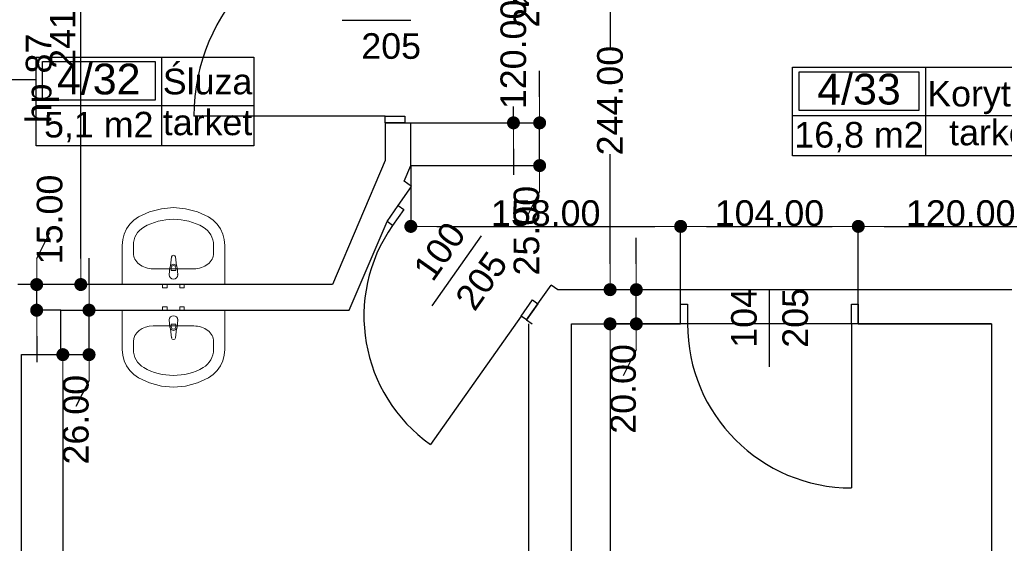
# Model space of a CAD drawing. Header units: millimetres. Extents: x -166872 to -65719, y 14266 to 44345.
# Tile 6 of 65: x -138488 to -132723, y 20326 to 23389. Entities that reach past the tile are written whole.
import ezdxf
from ezdxf.enums import TextEntityAlignment as Align

# ---------------------------------------------------------------- set-up
doc = ezdxf.new("R2010")
doc.units = ezdxf.units.MM
doc.header["$MEASUREMENT"] = 0
for name, color, linetype in [('Drzwi', 7, 'Continuous'), ('Obiekt', 7, 'Continuous'), ('Strefa', 7, 'Continuous'), ('Słup', 7, 'Continuous'), ('Wymiary', 63, 'Continuous'), ('Ściana', 7, 'Continuous')]:
    doc.layers.add(name, color=color, linetype=linetype)
doc.styles.add('Arial', font='txt')
doc.dimstyles.new('GENERATED_STYLE__1', dxfattribs={"dimtxt": 150, "dimasz": 152, "dimexe": 0.18, "dimexo": 0, "dimgap": 0.09, "dimtad": 1, "dimtih": 1, "dimtoh": 1, "dimlfac": 0.1, "dimzin": 0, "dimdsep": 46, "dimtxsty": 'Arial', "dimblk": 'ARROWHEAD_11', "dimblk1": 'ARROWHEAD_11', "dimblk2": 'ARROWHEAD_11', "dimcen": 0.09, "dimclrd": 114, "dimclre": 114, "dimclrt": 114, "dimazin": 0, "dimtfac": 1, "dimtdec": 4, "dimtmove": 0, "dimatfit": 3, "dimfxl": 1, "dimtolj": 1, "dimtzin": 0, "dimarcsym": 0})
doc.dimstyles.new('GENERATED_STYLE__2', dxfattribs={"dimtxt": 150, "dimasz": 152, "dimexe": 0.18, "dimexo": 0, "dimgap": 0.09, "dimtad": 1, "dimlfac": 0.1, "dimzin": 0, "dimdsep": 46, "dimtxsty": 'Arial', "dimblk": 'ARROWHEAD_11', "dimblk1": 'ARROWHEAD_11', "dimblk2": 'ARROWHEAD_11', "dimcen": 0.09, "dimclrd": 114, "dimclre": 114, "dimclrt": 114, "dimazin": 0, "dimtfac": 1, "dimtdec": 4, "dimtmove": 0, "dimatfit": 3, "dimfxl": 1, "dimtolj": 1, "dimtzin": 0, "dimarcsym": 0})
doc.dimstyles.new('GENERATED_STYLE__3', dxfattribs={"dimtxt": 150, "dimasz": 152, "dimexe": 0.18, "dimexo": 0, "dimgap": 0.09, "dimtad": 1, "dimlfac": 0.1, "dimzin": 0, "dimdsep": 46, "dimtxsty": 'Arial', "dimblk": 'ARROWHEAD_11', "dimblk1": 'ARROWHEAD_11', "dimblk2": 'ARROWHEAD_11', "dimcen": 0.09, "dimclrd": 114, "dimclre": 114, "dimclrt": 114, "dimazin": 0, "dimtfac": 1, "dimtdec": 4, "dimtmove": 2, "dimatfit": 3, "dimfxl": 1, "dimtolj": 1, "dimtzin": 0, "dimarcsym": 0})

# ---------------------------------------------------------------- blocks, each defined once
blk = doc.blocks.new('Śluza_4_32_32', base_point=(-137658.1, 22886.9))
at = {"layer": 'Strefa'}
for p, q in [((-138392.1, 23169.7), (-137118.1, 23169.7)), ((-138392.1, 22651.1), (-138392.1, 23169.7)), ((-138355.4, 23143.8), (-137694.8, 23143.8)), ((-138355.4, 22917.5), (-138355.4, 23143.8)), ((-137694.8, 23143.8), (-137694.8, 22917.5)), ((-137658.1, 23169.7), (-137658.1, 22651.1)), ((-137118.1, 23169.7), (-137118.1, 22651.1)), ((-137694.8, 22917.5), (-138355.4, 22917.5)), ((-138392.1, 22886.9), (-137118.1, 22886.9)), ((-137118.1, 22651.1), (-138392.1, 22651.1))]:
    blk.add_line(p, q, dxfattribs=at)
at = {"layer": 'Strefa', "style": 'Arial'}
for tag, height, p in [('ROOM_NUMBER', 180, (-138025.1, 23041.8)), ('ROOM_NAME', 150, (-137388.1, 23027.1)), ('ROOM_CALC_AREA', 150, (-138025.1, 22774.8)), ('floor_f', 150, (-137388.1, 22788.2))]:
    blk.add_attdef(tag, text='', height=height, dxfattribs=at).set_placement(p, align=Align.MIDDLE_CENTER)
blk = doc.blocks.new('Korytarz_4_33_33', base_point=(-133184.4, 22827.7))
at = {"layer": 'Strefa'}
for p, q in [((-133963.4, 23110.6), (-132383.7, 23110.6)), ((-133963.4, 22592), (-133963.4, 23110.6)), ((-133924.5, 23084.7), (-133223.3, 23084.7)), ((-133924.5, 22858.4), (-133924.5, 23084.7)), ((-133223.3, 23084.7), (-133223.3, 22858.4)), ((-133184.4, 23110.6), (-133184.4, 22592)), ((-132383.7, 23110.6), (-132383.7, 22592)), ((-133223.3, 22858.4), (-133924.5, 22858.4)), ((-133963.4, 22827.7), (-132383.7, 22827.7)), ((-132383.7, 22592), (-133963.4, 22592))]:
    blk.add_line(p, q, dxfattribs=at)
at = {"layer": 'Strefa', "style": 'Arial'}
for tag, height, p in [('ROOM_NUMBER', 180, (-133573.9, 22982.7)), ('ROOM_NAME', 150, (-132784.1, 22956.1)), ('ROOM_CALC_AREA', 150, (-133573.9, 22715.7)), ('floor_f', 150, (-132784.1, 22729))]:
    blk.add_attdef(tag, text='', height=height, dxfattribs=at).set_placement(p, align=Align.MIDDLE_CENTER)
blk = doc.blocks.new('ARROWHEAD_11')
at = {"color": 0, "linetype": 'Continuous', "lineweight": 0}
blk.add_line((0, 0), (-1, 0), dxfattribs=at)
at = {"color": 0, "linetype": 'Continuous', "lineweight": 0, "const_width": 0.25, "flags": 128}
blk.add_lwpolyline([(-0.125, 0, 1), (0.125, 0, 1)], format="xyb", close=True, dxfattribs=at)
blk = doc.blocks.new('*D5618')
at = {"layer": 'Defpoints', "color": 0}
for p in [(-136198, 22535.3), (-134618, 22179.6), (-134618, 21809.3)]:
    blk.add_point(p, dxfattribs=at)
at = {"layer": 'Wymiary', "color": 114, "lineweight": -2}
for p, q in [((-136198, 22535.3), (-136198, 22179.5)), ((-136046, 22179.6), (-134770, 22179.6)), ((-134618, 21809.3), (-134618, 22179.8))]:
    blk.add_line(p, q, dxfattribs=at)
at = {"layer": 'Wymiary', "color": 114, "lineweight": -2, "xscale": 152, "yscale": 152, "zscale": 152, "rotation": 180}
blk.add_blockref('ARROWHEAD_11', (-136198, 22179.6), dxfattribs=at)
at = {"layer": 'Wymiary', "color": 114, "lineweight": -2, "xscale": 152, "yscale": 152, "zscale": 152}
blk.add_blockref('ARROWHEAD_11', (-134618, 22179.6), dxfattribs=at)
at = {"layer": 'Wymiary', "color": 114, "lineweight": 13, "insert": (-135408, 22256.3), "char_height": 150, "attachment_point": 5, "style": 'Arial'}
blk.add_mtext('\\A1;158.00', dxfattribs=at)
blk = doc.blocks.new('*D5619')
at = {"layer": 'Defpoints', "color": 0}
for p in [(-133578, 22179.6), (-134618, 21809.3), (-133578, 21809.3)]:
    blk.add_point(p, dxfattribs=at)
at = {"layer": 'Wymiary', "color": 114, "lineweight": -2}
for p, q in [((-134618, 21809.3), (-134618, 22179.8)), ((-134466, 22179.6), (-133730, 22179.6)), ((-133578, 21809.3), (-133578, 22179.8))]:
    blk.add_line(p, q, dxfattribs=at)
at = {"layer": 'Wymiary', "color": 114, "lineweight": -2, "xscale": 152, "yscale": 152, "zscale": 152, "rotation": 180}
blk.add_blockref('ARROWHEAD_11', (-134618, 22179.6), dxfattribs=at)
at = {"layer": 'Wymiary', "color": 114, "lineweight": -2, "xscale": 152, "yscale": 152, "zscale": 152}
blk.add_blockref('ARROWHEAD_11', (-133578, 22179.6), dxfattribs=at)
at = {"layer": 'Wymiary', "color": 114, "lineweight": 13, "insert": (-134098, 22256.3), "char_height": 150, "attachment_point": 5, "style": 'Arial'}
blk.add_mtext('\\A1;104.00', dxfattribs=at)
blk = doc.blocks.new('*D5620')
at = {"layer": 'Defpoints', "color": 0}
for p in [(-132378, 22179.6), (-133578, 21809.3), (-132378, 21809.3)]:
    blk.add_point(p, dxfattribs=at)
at = {"layer": 'Wymiary', "color": 114, "lineweight": -2}
for p, q in [((-133578, 21809.3), (-133578, 22179.8)), ((-133426, 22179.6), (-132530, 22179.6)), ((-132378, 21809.3), (-132378, 22179.8))]:
    blk.add_line(p, q, dxfattribs=at)
at = {"layer": 'Wymiary', "color": 114, "lineweight": -2, "xscale": 152, "yscale": 152, "zscale": 152, "rotation": 180}
blk.add_blockref('ARROWHEAD_11', (-133578, 22179.6), dxfattribs=at)
at = {"layer": 'Wymiary', "color": 114, "lineweight": -2, "xscale": 152, "yscale": 152, "zscale": 152}
blk.add_blockref('ARROWHEAD_11', (-132378, 22179.6), dxfattribs=at)
at = {"layer": 'Wymiary', "color": 114, "lineweight": 13, "insert": (-132978, 22256.3), "char_height": 150, "attachment_point": 5, "style": 'Arial'}
blk.add_mtext('\\A1;120.00', dxfattribs=at)
blk = doc.blocks.new('*D5796')
at = {"layer": 'Defpoints', "color": 0}
for p in [(-138248, 21429.3), (-138235.3, 21429.3), (-138478, 16789.3)]:
    blk.add_point(p, dxfattribs=at)
at = {"layer": 'Wymiary', "color": 114, "lineweight": -2}
for p, q in [((-138248, 21429.3), (-138235.1, 21429.3)), ((-138235.3, 21277.3), (-138235.3, 19309.7)), ((-138235.3, 16941.3), (-138235.3, 18681.3)), ((-138478, 16789.3), (-138235.1, 16789.3))]:
    blk.add_line(p, q, dxfattribs=at)
at = {"layer": 'Wymiary', "color": 114, "lineweight": -2, "xscale": 152, "yscale": 152, "zscale": 152}
for p, rotation in [((-138235.3, 21429.3), 90), ((-138235.3, 16789.3), 270)]:
    blk.add_blockref('ARROWHEAD_11', p, dxfattribs=dict(at, rotation=rotation))
at = {"layer": 'Wymiary', "color": 114, "lineweight": 13, "insert": (-138235.3, 18995.5), "char_height": 150, "attachment_point": 5, "rotation": 90, "style": 'Arial'}
blk.add_mtext('\\A1;464.00', dxfattribs=at)
blk = doc.blocks.new('*D5797')
at = {"layer": 'Defpoints', "color": 0}
for p in [(-138248, 21689.3), (-138081.9, 21689.3), (-138248, 21429.3)]:
    blk.add_point(p, dxfattribs=at)
at = {"layer": 'Wymiary', "color": 114, "lineweight": -2}
for p, q in [((-138081.9, 21841.3), (-138081.9, 21993.3)), ((-138248, 21689.3), (-138081.8, 21689.3)), ((-138081.9, 21429.3), (-138081.9, 21689.3)), ((-138248, 21429.3), (-138081.8, 21429.3)), ((-138081.9, 21277.3), (-138158.6, 21125.3))]:
    blk.add_line(p, q, dxfattribs=at)
at = {"layer": 'Wymiary', "color": 114, "lineweight": -2, "xscale": 152, "yscale": 152, "zscale": 152}
for p, rotation in [((-138081.9, 21689.3), 270), ((-138081.9, 21429.3), 90)]:
    blk.add_blockref('ARROWHEAD_11', p, dxfattribs=dict(at, rotation=rotation))
at = {"layer": 'Wymiary', "color": 114, "lineweight": 13, "insert": (-138158.6, 21048.6), "char_height": 150, "attachment_point": 5, "rotation": 90, "style": 'Arial'}
blk.add_mtext('\\A1;26.00', dxfattribs=at)
blk = doc.blocks.new('*D5798')
at = {"layer": 'Defpoints', "color": 0}
for p in [(-138388.6, 21839.3), (-136657.2, 21839.3), (-138248, 21689.3)]:
    blk.add_point(p, dxfattribs=at)
at = {"layer": 'Wymiary', "color": 114, "lineweight": -2}
for p, q in [((-138388.6, 21991.3), (-138312, 22143.3)), ((-136657.2, 21839.3), (-138388.8, 21839.3)), ((-138388.6, 21689.3), (-138388.6, 21839.3)), ((-138248, 21689.3), (-138388.8, 21689.3)), ((-138388.6, 21537.3), (-138388.6, 21385.3))]:
    blk.add_line(p, q, dxfattribs=at)
at = {"layer": 'Wymiary', "color": 114, "lineweight": -2, "xscale": 152, "yscale": 152, "zscale": 152}
for p, rotation in [((-138388.6, 21839.3), 270), ((-138388.6, 21689.3), 90)]:
    blk.add_blockref('ARROWHEAD_11', p, dxfattribs=dict(at, rotation=rotation))
at = {"layer": 'Wymiary', "color": 114, "lineweight": 13, "insert": (-138312, 22220), "char_height": 150, "attachment_point": 5, "rotation": 90, "style": 'Arial'}
blk.add_mtext('\\A1;15.00', dxfattribs=at)
blk = doc.blocks.new('*D5799')
at = {"layer": 'Defpoints', "color": 0}
for p in [(-138130.3, 24249.3), (-136348, 24249.3), (-136657.2, 21839.3)]:
    blk.add_point(p, dxfattribs=at)
at = {"layer": 'Wymiary', "color": 114, "lineweight": -2}
for p, q in [((-136348, 24249.3), (-138130.5, 24249.3)), ((-138130.3, 21991.3), (-138130.3, 24097.3)), ((-136657.2, 21839.3), (-138130.5, 21839.3))]:
    blk.add_line(p, q, dxfattribs=at)
at = {"layer": 'Wymiary', "color": 114, "lineweight": -2, "xscale": 152, "yscale": 152, "zscale": 152}
for p, rotation in [((-138130.3, 24249.3), 90), ((-138130.3, 21839.3), 270)]:
    blk.add_blockref('ARROWHEAD_11', p, dxfattribs=dict(at, rotation=rotation))
at = {"layer": 'Wymiary', "color": 114, "lineweight": 13, "insert": (-138235.3, 23421.9), "char_height": 150, "attachment_point": 5, "rotation": 90, "style": 'Arial'}
blk.add_mtext('\\A1;241.00', dxfattribs=at)
blk = doc.blocks.new('*D5800')
at = {"layer": 'Defpoints', "color": 0}
for p in [(-136198, 22785.3), (-135443.7, 22785.3), (-136198, 22535.3)]:
    blk.add_point(p, dxfattribs=at)
at = {"layer": 'Wymiary', "color": 114, "lineweight": -2}
for p, q in [((-135443.7, 22937.3), (-135443.7, 23089.3)), ((-136198, 22785.3), (-135443.5, 22785.3)), ((-135443.7, 22535.3), (-135443.7, 22785.3)), ((-136198, 22535.3), (-135443.5, 22535.3)), ((-135443.7, 22383.3), (-135520.3, 22231.3))]:
    blk.add_line(p, q, dxfattribs=at)
at = {"layer": 'Wymiary', "color": 114, "lineweight": -2, "xscale": 152, "yscale": 152, "zscale": 152}
for p, rotation in [((-135443.7, 22785.3), 270), ((-135443.7, 22535.3), 90)]:
    blk.add_blockref('ARROWHEAD_11', p, dxfattribs=dict(at, rotation=rotation))
at = {"layer": 'Wymiary', "color": 114, "lineweight": 13, "insert": (-135520.3, 22154.6), "char_height": 150, "attachment_point": 5, "rotation": 90, "style": 'Arial'}
blk.add_mtext('\\A1;25.00', dxfattribs=at)
blk = doc.blocks.new('*D5801')
at = {"layer": 'Defpoints', "color": 0}
for p in [(-136198, 23985.3), (-135597, 23985.3), (-136198, 22785.3)]:
    blk.add_point(p, dxfattribs=at)
at = {"layer": 'Wymiary', "color": 114, "lineweight": -2}
for p, q in [((-135597, 24137.3), (-135597, 24289.3)), ((-136198, 23985.3), (-135596.8, 23985.3)), ((-135597, 23985.3), (-135597, 23489.9)), ((-135597, 22785.3), (-135597, 22881.6)), ((-136198, 22785.3), (-135596.8, 22785.3)), ((-135597, 22633.3), (-135597, 22481.3))]:
    blk.add_line(p, q, dxfattribs=at)
at = {"layer": 'Wymiary', "color": 114, "lineweight": -2, "xscale": 152, "yscale": 152, "zscale": 152}
for p, rotation in [((-135597, 23985.3), 270), ((-135597, 22785.3), 90)]:
    blk.add_blockref('ARROWHEAD_11', p, dxfattribs=dict(at, rotation=rotation))
at = {"layer": 'Wymiary', "color": 114, "lineweight": 13, "insert": (-135597, 23185.7), "char_height": 150, "attachment_point": 5, "rotation": 90, "style": 'Arial'}
blk.add_mtext('\\A1;120.00', dxfattribs=at)
blk = doc.blocks.new('*D5802')
at = {"layer": 'Defpoints', "color": 0}
for p in [(-136198, 24249.3), (-135443.7, 24249.3), (-136198, 23985.3)]:
    blk.add_point(p, dxfattribs=at)
at = {"layer": 'Wymiary', "color": 114, "lineweight": -2}
for p, q in [((-135443.7, 24401.3), (-135443.7, 24553.3)), ((-136198, 24249.3), (-135443.5, 24249.3)), ((-135443.7, 23985.3), (-135443.7, 24249.3)), ((-136198, 23985.3), (-135443.5, 23985.3)), ((-135443.7, 23833.3), (-135520.3, 23681.3))]:
    blk.add_line(p, q, dxfattribs=at)
at = {"layer": 'Wymiary', "color": 114, "lineweight": -2, "xscale": 152, "yscale": 152, "zscale": 152}
for p, rotation in [((-135443.7, 24249.3), 270), ((-135443.7, 23985.3), 90)]:
    blk.add_blockref('ARROWHEAD_11', p, dxfattribs=dict(at, rotation=rotation))
at = {"layer": 'Wymiary', "color": 114, "lineweight": 13, "insert": (-135520.3, 23604.6), "char_height": 150, "attachment_point": 5, "rotation": 90, "style": 'Arial'}
blk.add_mtext('\\A1;26.40', dxfattribs=at)
blk = doc.blocks.new('*D6148')
at = {"layer": 'Defpoints', "color": 0}
for p in [(-135031.2, 21609.3), (-132798, 21609.3), (-132798, 16399.3)]:
    blk.add_point(p, dxfattribs=at)
at = {"layer": 'Wymiary', "color": 114, "lineweight": -2}
for p, q in [((-132798, 21609.3), (-135031.3, 21609.3)), ((-135031.2, 21457.3), (-135031.2, 19201.7)), ((-135031.2, 16551.3), (-135031.2, 18579.3)), ((-132798, 16399.3), (-135031.3, 16399.3))]:
    blk.add_line(p, q, dxfattribs=at)
at = {"layer": 'Wymiary', "color": 114, "lineweight": -2, "xscale": 152, "yscale": 152, "zscale": 152}
for p, rotation in [((-135031.2, 21609.3), 90), ((-135031.2, 16399.3), 270)]:
    blk.add_blockref('ARROWHEAD_11', p, dxfattribs=dict(at, rotation=rotation))
at = {"layer": 'Wymiary', "color": 114, "lineweight": 13, "insert": (-135031.2, 18890.5), "char_height": 150, "attachment_point": 5, "rotation": 90, "style": 'Arial'}
blk.add_mtext('\\A1;521.00', dxfattribs=at)
blk = doc.blocks.new('*D6149')
at = {"layer": 'Defpoints', "color": 0}
for p in [(-134877.8, 21809.3), (-130743.7, 21809.3), (-132798, 21609.3)]:
    blk.add_point(p, dxfattribs=at)
at = {"layer": 'Wymiary', "color": 114, "lineweight": -2}
for p, q in [((-134877.8, 21961.3), (-134877.8, 22113.3)), ((-130743.7, 21809.3), (-134878, 21809.3)), ((-134877.8, 21609.3), (-134877.8, 21809.3)), ((-132798, 21609.3), (-134878, 21609.3)), ((-134877.8, 21457.3), (-134954.5, 21305.3))]:
    blk.add_line(p, q, dxfattribs=at)
at = {"layer": 'Wymiary', "color": 114, "lineweight": -2, "xscale": 152, "yscale": 152, "zscale": 152}
for p, rotation in [((-134877.8, 21809.3), 270), ((-134877.8, 21609.3), 90)]:
    blk.add_blockref('ARROWHEAD_11', p, dxfattribs=dict(at, rotation=rotation))
at = {"layer": 'Wymiary', "color": 114, "lineweight": 13, "insert": (-134954.5, 21228.6), "char_height": 150, "attachment_point": 5, "rotation": 90, "style": 'Arial'}
blk.add_mtext('\\A1;20.00', dxfattribs=at)
blk = doc.blocks.new('*D6150')
at = {"layer": 'Defpoints', "color": 0}
for p in [(-135031.2, 24249.3), (-133968, 24249.3), (-130743.7, 21809.3)]:
    blk.add_point(p, dxfattribs=at)
at = {"layer": 'Wymiary', "color": 114, "lineweight": -2}
for p, q in [((-133968, 24249.3), (-135031.3, 24249.3)), ((-135031.2, 24097.3), (-135031.2, 23227.9)), ((-135031.2, 21961.3), (-135031.2, 22603)), ((-130743.7, 21809.3), (-135031.3, 21809.3))]:
    blk.add_line(p, q, dxfattribs=at)
at = {"layer": 'Wymiary', "color": 114, "lineweight": -2, "xscale": 152, "yscale": 152, "zscale": 152}
for p, rotation in [((-135031.2, 24249.3), 90), ((-135031.2, 21809.3), 270)]:
    blk.add_blockref('ARROWHEAD_11', p, dxfattribs=dict(at, rotation=rotation))
at = {"layer": 'Wymiary', "color": 114, "lineweight": 13, "insert": (-135031.2, 22915.5), "char_height": 150, "attachment_point": 5, "rotation": 90, "style": 'Arial'}
blk.add_mtext('\\A1;244.00', dxfattribs=at)
blk = doc.blocks.new('*D6156')
at = {"layer": 'Defpoints', "color": 0}
for p in [(-133968, 24249.3), (-130507.2, 24249.3), (-130098, 21809.3)]:
    blk.add_point(p, dxfattribs=at)
at = {"layer": 'Wymiary', "color": 114, "lineweight": -2}
for p, q in [((-133968, 24249.3), (-130507, 24249.3)), ((-130507.2, 24097.3), (-130507.2, 23227.9)), ((-130507.2, 21961.3), (-130507.2, 22603)), ((-130098, 21809.3), (-130507.3, 21809.3))]:
    blk.add_line(p, q, dxfattribs=at)
at = {"layer": 'Wymiary', "color": 114, "lineweight": -2, "xscale": 152, "yscale": 152, "zscale": 152}
for p, rotation in [((-130507.2, 24249.3), 90), ((-130507.2, 21809.3), 270)]:
    blk.add_blockref('ARROWHEAD_11', p, dxfattribs=dict(at, rotation=rotation))
at = {"layer": 'Wymiary', "color": 114, "lineweight": 13, "insert": (-130507.2, 22915.5), "char_height": 150, "attachment_point": 5, "rotation": 90, "style": 'Arial'}
blk.add_mtext('\\A1;244.00', dxfattribs=at)
blk = doc.blocks.new('*D6253')
at = {"layer": 'Defpoints', "color": 0}
for p in [(-67558, 20909.2), (-67558, 15257.7), (-140258, 14639.3)]:
    blk.add_point(p, dxfattribs=at)
at = {"layer": 'Wymiary', "color": 114, "lineweight": -2}
for p, q in [((-67558, 20909.2), (-67558, 15257.6)), ((-140258, 14639.3), (-140258, 15257.9)), ((-140106, 15257.7), (-67710, 15257.7))]:
    blk.add_line(p, q, dxfattribs=at)
at = {"layer": 'Wymiary', "color": 114, "lineweight": -2, "xscale": 152, "yscale": 152, "zscale": 152, "rotation": 180}
blk.add_blockref('ARROWHEAD_11', (-140258, 15257.7), dxfattribs=at)
at = {"layer": 'Wymiary', "color": 114, "lineweight": -2, "xscale": 152, "yscale": 152, "zscale": 152}
blk.add_blockref('ARROWHEAD_11', (-67558, 15257.7), dxfattribs=at)
at = {"layer": 'Wymiary', "color": 114, "lineweight": 13, "insert": (-103908, 15334.4), "char_height": 150, "attachment_point": 5, "style": 'Arial'}
blk.add_mtext('\\A1;7270.01', dxfattribs=at)

msp = doc.modelspace()

# ---------------------------------------------------------------- linework, layer by layer
at = {"layer": 'Drzwi'}
for p, q in [((-136348.018, 22825.281), (-137468.018, 22825.281)), ((-136348.018, 22785.281), (-136348.018, 22825.281)), ((-136348.018, 22825.281), (-136233.018, 22825.281)), ((-136233.018, 22785.281), (-136348.018, 22785.281)), ((-136348.018, 22785.281), (-136233.018, 22785.281)), ((-136233.018, 22825.281), (-136233.018, 22785.281)), ((-136337.294, 22208), (-136271.077, 22302.022)), ((-136337.294, 22208), (-136271.077, 22302.022)), ((-136238.373, 22278.99), (-136304.59, 22184.968)), ((-136271.077, 22302.022), (-136238.373, 22278.99)), ((-136304.59, 22184.968), (-136337.294, 22208)), ((-135552.407, 21655.231), (-135486.19, 21749.254)), ((-135486.19, 21749.254), (-135453.486, 21726.222)), ((-135453.486, 21726.222), (-135519.703, 21632.199)), ((-135519.703, 21632.199), (-135453.486, 21726.222)), ((-134618.018, 21724.32), (-134578.018, 21724.32)), ((-134618.018, 21609.32), (-134618.018, 21724.32)), ((-134618.018, 21609.32), (-134618.018, 21724.32)), ((-134578.018, 21724.32), (-134578.018, 21609.32)), ((-133618.018, 21609.32), (-133618.018, 21724.32)), ((-133618.018, 21724.32), (-133578.018, 21724.32)), ((-133578.018, 21724.32), (-133578.018, 21609.32)), ((-133578.018, 21609.32), (-133578.018, 21724.32)), ((-135552.407, 21655.231), (-136082.143, 20903.048)), ((-135519.703, 21632.199), (-135552.407, 21655.231)), ((-134578.018, 21609.32), (-134618.018, 21609.32)), ((-133578.018, 21609.32), (-133618.018, 21609.32)), ((-133618.018, 21609.32), (-133618.018, 20649.32))]:
    msp.add_line(p, q, dxfattribs=at)
for centre, radius, start, end in [((-136348.018, 22825.281), 1120, 90, 180), ((-135552.407, 21655.231), 920, 144.8443127, 234.8443127), ((-133618.018, 21609.32), 960, 180, 270)]:
    msp.add_arc(centre, radius, start, end, dxfattribs=at)
at = {"layer": 'Obiekt'}
for p, q in [((-136599.397, 23385.281), (-136198.018, 23385.281)), ((-139138.018, 23039.32), (-138398.018, 23039.32)), ((-136073.242, 21714.575), (-135784.548, 22124.497)), ((-134098.018, 21357.942), (-134098.018, 21809.32))]:
    msp.add_line(p, q, dxfattribs=at)
at = {"layer": 'Obiekt', "lineweight": 5}
for p, q in [((-137727.55, 22264.853), (-137792.742, 22234.911)), ((-137658.53, 22283.151), (-137727.55, 22264.853)), ((-137587.568, 22289.307), (-137658.53, 22283.151)), ((-137516.607, 22283.151), (-137587.568, 22289.307)), ((-137447.586, 22264.853), (-137516.607, 22283.151)), ((-137382.394, 22234.911), (-137447.586, 22264.853)), ((-137819.72, 22216.181), (-137843.077, 22192.727)), ((-137792.742, 22234.911), (-137819.72, 22216.181)), ((-137355.416, 22216.181), (-137382.394, 22234.911)), ((-137332.059, 22192.727), (-137355.416, 22216.181)), ((-137862.067, 22165.301), (-137876.081, 22134.778)), ((-137843.077, 22192.727), (-137862.067, 22165.301)), ((-137313.07, 22165.301), (-137332.059, 22192.727)), ((-137299.055, 22134.778), (-137313.07, 22165.301)), ((-137884.673, 22102.133), (-137887.568, 22068.411)), ((-137876.081, 22134.778), (-137884.673, 22102.133)), ((-137290.463, 22102.133), (-137299.055, 22134.778)), ((-137287.568, 22068.411), (-137290.463, 22102.133)), ((-137887.568, 22068.411), (-137887.568, 21839.32)), ((-137822.351, 22022.593), (-137822.351, 22068.411)), ((-137352.786, 22022.593), (-137352.786, 22068.411)), ((-137287.568, 21839.32), (-137287.568, 22068.411)), ((-137598.668, 22001.039), (-137605.298, 21948.105)), ((-137569.838, 21948.105), (-137576.468, 22001.039)), ((-137706.394, 21931.639), (-137468.742, 21931.639)), ((-137608.568, 21938.591), (-137612.568, 21896.639)), ((-137601.168, 21921.549), (-137601.168, 21936.42)), ((-137573.968, 21921.549), (-137601.168, 21921.549)), ((-137573.968, 21936.42), (-137573.968, 21921.549)), ((-137562.568, 21896.639), (-137566.568, 21938.591)), ((-137887.568, 21839.32), (-137287.568, 21839.32)), ((-137624.068, 21839.32), (-137651.068, 21839.32)), ((-137651.068, 21839.32), (-137651.068, 21819.32)), ((-137651.068, 21819.32), (-137624.068, 21819.32)), ((-137624.068, 21819.32), (-137624.068, 21839.32)), ((-137524.068, 21839.32), (-137551.068, 21839.32)), ((-137551.068, 21839.32), (-137551.068, 21819.32)), ((-137551.068, 21819.32), (-137524.068, 21819.32)), ((-137524.068, 21819.32), (-137524.068, 21839.32)), ((-137887.568, 21689.32), (-137287.568, 21689.32)), ((-137887.568, 21460.229), (-137887.568, 21689.32)), ((-137651.068, 21709.32), (-137624.068, 21709.32)), ((-137651.068, 21689.32), (-137651.068, 21709.32)), ((-137624.068, 21689.32), (-137651.068, 21689.32)), ((-137624.068, 21709.32), (-137624.068, 21689.32)), ((-137551.068, 21709.32), (-137524.068, 21709.32)), ((-137551.068, 21689.32), (-137551.068, 21709.32)), ((-137524.068, 21689.32), (-137551.068, 21689.32)), ((-137524.068, 21709.32), (-137524.068, 21689.32)), ((-137287.568, 21689.32), (-137287.568, 21460.229)), ((-137608.568, 21590.049), (-137612.568, 21632.002)), ((-137562.568, 21632.002), (-137566.568, 21590.049)), ((-137706.394, 21597.002), (-137468.742, 21597.002)), ((-137598.668, 21527.602), (-137605.298, 21580.536)), ((-137601.168, 21607.092), (-137601.168, 21592.221)), ((-137573.968, 21607.092), (-137601.168, 21607.092)), ((-137569.838, 21580.536), (-137576.468, 21527.602)), ((-137573.968, 21592.221), (-137573.968, 21607.092)), ((-137822.351, 21506.048), (-137822.351, 21460.229)), ((-137352.786, 21506.048), (-137352.786, 21460.229)), ((-137884.673, 21426.507), (-137887.568, 21460.229)), ((-137287.568, 21460.229), (-137290.463, 21426.507)), ((-137876.081, 21393.863), (-137884.673, 21426.507)), ((-137862.067, 21363.34), (-137876.081, 21393.863)), ((-137299.055, 21393.863), (-137313.07, 21363.34)), ((-137290.463, 21426.507), (-137299.055, 21393.863)), ((-137843.077, 21335.913), (-137862.067, 21363.34)), ((-137819.72, 21312.46), (-137843.077, 21335.913)), ((-137332.059, 21335.913), (-137355.416, 21312.46)), ((-137313.07, 21363.34), (-137332.059, 21335.913)), ((-137792.742, 21293.729), (-137819.72, 21312.46)), ((-137727.55, 21263.788), (-137792.742, 21293.729)), ((-137382.394, 21293.729), (-137447.586, 21263.788)), ((-137355.416, 21312.46), (-137382.394, 21293.729)), ((-137658.53, 21245.489), (-137727.55, 21263.788)), ((-137587.568, 21239.334), (-137658.53, 21245.489)), ((-137516.607, 21245.489), (-137587.568, 21239.334)), ((-137447.586, 21263.788), (-137516.607, 21245.489))]:
    msp.add_line(p, q, dxfattribs=at)
for centre, radius, start, end in [((-137587.568, 21999.648), 11.187, 7.1389248, 172.8610752), ((-137587.568, 21936.691), 21.086, 147.2289746, 174.8303928), ((-137587.568, 21936.691), 21.086, 32.7710254, 147.2289746), ((-137587.568, 21936.42), 13.6, 0, 180), ((-137587.568, 21936.691), 21.086, 5.1696072, 32.7710254), ((-137587.568, 21896.639), 25, 180, 0), ((-137587.568, 21632.002), 25, 0, 180), ((-137587.568, 21591.949), 21.086, 185.1696072, 212.7710254), ((-137587.568, 21591.949), 21.086, 212.7710254, 327.2289746), ((-137587.568, 21592.221), 13.6, 180, 0), ((-137587.568, 21591.949), 21.086, 327.2289746, 354.8303928), ((-137587.568, 21528.992), 11.187, 187.1389248, 352.8610752)]:
    msp.add_arc(centre, radius, start, end, dxfattribs=at)
for centre, major_axis, ratio, start_param, end_param in [((-137587.568, 21839.32), (0, 381.818), 0.95652174, 5.78621047, 6.78016015), ((-137706.42, 22068.411), (0, 121.2), 0.95652174, 0.49697483, 1.57079633), ((-137468.716, 22068.411), (0, 121.2), 0.95652174, 4.71238898, 5.78621048), ((-137706.264, 22022.593), (116.066, 0), 0.78364566, 3.14159265, 4.71238898), ((-137468.873, 22022.593), (116.066, 0), 0.78364566, 4.71238898, 6.28318531), ((-137706.264, 21506.048), (116.066, 0), 0.78364566, 1.57079633, 3.14159265), ((-137468.873, 21506.048), (116.066, 0), 0.78364566, 0, 1.57079633), ((-137706.42, 21460.229), (0, 121.2), 0.95652174, 1.57079633, 2.64461782), ((-137468.716, 21460.229), (0, 121.2), 0.95652174, 3.63856748, 4.71238898), ((-137587.568, 21689.32), (0, 381.818), 0.95652174, 2.64461781, 3.63856749)]:
    msp.add_ellipse(centre, major_axis=major_axis, ratio=ratio, start_param=start_param, end_param=end_param, dxfattribs=at)
for p in [(-137598.668, 22001.039), (-137608.568, 21938.591), (-137569.838, 21948.105), (-137562.568, 21896.639), (-137562.568, 21632.002), (-137608.568, 21590.049), (-137569.838, 21580.536), (-137598.668, 21527.602)]:
    msp.add_point(p, dxfattribs=at)
at = {"layer": 'Słup'}
for p, q in [((-138248.018, 21429.32), (-138248.018, 21689.32)), ((-138478.018, 21429.32), (-138248.018, 21429.32))]:
    msp.add_line(p, q, dxfattribs=at)
at = {"layer": 'Ściana'}
for p, q in [((-136348.018, 22785.281), (-136233.018, 22785.281)), ((-136233.018, 22785.281), (-136198.018, 22785.281)), ((-136271.077, 22302.022), (-136193.344, 22412.397)), ((-136337.294, 22208), (-136271.077, 22302.022)), ((-135453.486, 21726.222), (-135375.753, 21836.597)), ((-134618.018, 21724.32), (-134618.018, 21809.32)), ((-133578.018, 21724.32), (-133578.018, 21809.32)), ((-135519.703, 21632.199), (-135453.486, 21726.222)), ((-134618.018, 21609.32), (-134618.018, 21724.32)), ((-133578.018, 21609.32), (-133578.018, 21724.32))]:
    msp.add_line(p, q, dxfattribs=at)
at = {"layer": 'Ściana', "flags": 128}
for points in [[(-136348.018, 22785.281), (-136348.018, 22565.87)], [(-136198.018, 22535.281), (-136198.018, 22785.281)], [(-136348.018, 22565.87), (-136657.203, 21839.32)], [(-136237.175, 22443.266), (-136198.018, 22535.281)], [(-136193.344, 22412.397), (-136237.175, 22443.266)], [(-136558.018, 21689.32), (-136337.294, 22208)], [(-138478.018, 21839.32), (-138498.018, 21839.32)], [(-136657.203, 21839.32), (-138478.018, 21839.32)], [(-135337.022, 21809.32), (-135375.753, 21836.597)], [(-134618.018, 21809.32), (-135337.022, 21809.32)], [(-132378.018, 21809.32), (-133578.018, 21809.32)], [(-138248.018, 21689.32), (-136558.018, 21689.32)], [(-135519.703, 21632.199), (-135487.217, 21609.32)], [(-135508.018, 21609.32), (-135508.018, 18919.32)], [(-135258.018, 21609.32), (-134618.018, 21609.32)], [(-135258.018, 16399.32), (-135258.018, 21609.32)], [(-133578.018, 21609.32), (-132798.018, 21609.32)], [(-132798.018, 21609.32), (-132798.018, 16399.32)], [(-138478.018, 16789.32), (-138478.018, 21429.32)]]:
    msp.add_lwpolyline(points, dxfattribs=at)

# ---------------------------------------------------------------- block references
at = {"layer": 'Strefa'}
ref = msp.add_blockref('Śluza_4_32_32', (-137658.06, 22886.856), dxfattribs=at)
ref.add_attrib('ROOM_NAME', 'Śluza', dxfattribs={"color": 7, "height": 150, "style": 'Arial'}).set_placement((-137388.059, 23027.119), align=Align.MIDDLE_CENTER)
ref.add_attrib('ROOM_NUMBER', '4/32', dxfattribs={"color": 7, "height": 180, "style": 'Arial'}).set_placement((-138025.08, 23041.803), align=Align.MIDDLE_CENTER)
ref.add_attrib('ROOM_CALC_AREA', '5,1 m2', dxfattribs={"color": 7, "height": 150, "style": 'Arial'}).set_placement((-138025.08, 22774.802), align=Align.MIDDLE_CENTER)
ref.add_attrib('floor_f', 'tarket', dxfattribs={"color": 7, "height": 150, "style": 'Arial'}).set_placement((-137388.059, 22788.173), align=Align.MIDDLE_CENTER)
ref = msp.add_blockref('Korytarz_4_33_33', (-133184.385, 22827.732), dxfattribs=at)
ref.add_attrib('ROOM_NAME', 'Korytarz', dxfattribs={"color": 7, "height": 150, "style": 'Arial'}).set_placement((-132784.064, 22956.132), align=Align.MIDDLE_CENTER)
ref.add_attrib('ROOM_NUMBER', '4/33', dxfattribs={"color": 7, "height": 180, "style": 'Arial'}).set_placement((-133573.905, 22982.68), align=Align.MIDDLE_CENTER)
ref.add_attrib('ROOM_CALC_AREA', '16,8 m2', dxfattribs={"color": 7, "height": 150, "style": 'Arial'}).set_placement((-133573.905, 22715.678), align=Align.MIDDLE_CENTER)
ref.add_attrib('floor_f', 'tarket', dxfattribs={"color": 7, "height": 150, "style": 'Arial'}).set_placement((-132784.064, 22729.05), align=Align.MIDDLE_CENTER)

# ---------------------------------------------------------------- texts
at = {"layer": 'Obiekt', "char_height": 150, "attachment_point": 7, "style": 'Arial'}
for s, insert, rotation in [('\\A1;{\\fArial|b0|i0|c238|p38;hp 87}', (-138257.184, 22782.863), 90), ('\\A1;{\\fArial|b0|i0|c238|p38;100}', (-136068.311, 21847.543), 54.8443127), ('\\A1;{\\fArial|b0|i0|c238|p38;205}', (-135823.034, 21674.803), 54.8443127), ('\\A1;{\\fArial|b0|i0|c238|p38;104}', (-134170.55, 21469.494), 90), ('\\A1;{\\fArial|b0|i0|c238|p38;205}', (-133870.55, 21469.494), 90)]:
    msp.add_mtext(s, dxfattribs=dict(at, insert=insert, rotation=rotation))
at = {"layer": 'Obiekt', "insert": (-136487.845, 23157.813), "char_height": 150, "attachment_point": 7, "style": 'Arial'}
msp.add_mtext('\\A1;{\\fArial|b0|i0|c238|p38;205}', dxfattribs=at)

# ---------------------------------------------------------------- dimensions: what is measured, and where the dimension line sits
at = {"layer": 'Wymiary', "lineweight": 13}
for base, p1, p2, dimstyle, picture, middle in [((-135443.66, 24249.281), (-136198.018, 23985.281), (-136198.018, 24249.281), 'GENERATED_STYLE__2', '*D5802', (-135520.336, 23604.605)), ((-138130.29, 24249.281), (-136657.203, 21839.32), (-136348.018, 24249.281), 'GENERATED_STYLE__3', '*D5799', (-138235.29, 23421.89)), ((-135597.012, 23985.281), (-136198.018, 22785.281), (-136198.018, 23985.281), 'GENERATED_STYLE__2', '*D5801', (-135597.012, 23185.738)), ((-135031.165, 24249.281), (-130743.717, 21809.32), (-133968.018, 24249.281), 'GENERATED_STYLE__2', '*D6150', (-135031.165, 22915.472)), ((-130507.167, 24249.281), (-130098.019, 21809.32), (-133968.018, 24249.281), 'GENERATED_STYLE__2', '*D6156', (-130507.167, 22915.472)), ((-135443.66, 22785.281), (-136198.018, 22535.281), (-136198.018, 22785.281), 'GENERATED_STYLE__2', '*D5800', (-135520.336, 22154.605)), ((-138388.642, 21839.32), (-138248.018, 21689.32), (-136657.203, 21839.32), 'GENERATED_STYLE__2', '*D5798', (-138311.966, 22219.996)), ((-134877.813, 21809.32), (-132798.018, 21609.32), (-130743.717, 21809.32), 'GENERATED_STYLE__2', '*D6149', (-134954.489, 21228.644)), ((-138081.938, 21689.32), (-138248.018, 21429.32), (-138248.018, 21689.32), 'GENERATED_STYLE__2', '*D5797', (-138158.614, 21048.644)), ((-135031.165, 21609.32), (-132798.018, 16399.32), (-132798.018, 21609.32), 'GENERATED_STYLE__2', '*D6148', (-135031.165, 18890.491)), ((-138235.29, 21429.32), (-138478.018, 16789.32), (-138248.018, 21429.32), 'GENERATED_STYLE__2', '*D5796', (-138235.29, 18995.491))]:
    dim = msp.add_linear_dim(base=base, p1=p1, p2=p2, angle=90, dimstyle=dimstyle, dxfattribs=at)
    dim.commit()
    dim.dimension.update_dxf_attribs({"geometry": picture, "text_midpoint": middle, "dimtype": 128, "text_rotation": 90})
for base, p1, p2, picture, middle in [((-134618.018, 22179.638), (-136198.018, 22535.281), (-134618.018, 21809.32), '*D5618', (-135408.018, 22179.638)), ((-133578.018, 22179.638), (-134618.018, 21809.32), (-133578.018, 21809.32), '*D5619', (-134098.018, 22179.638)), ((-132378.018, 22179.638), (-133578.018, 21809.32), (-132378.018, 21809.32), '*D5620', (-132978.018, 22179.638)), ((-67557.968, 15257.749), (-140258.019, 14639.32), (-67557.968, 20909.241), '*D6253', (-103907.994, 15257.749))]:
    dim = msp.add_linear_dim(base=base, p1=p1, p2=p2, dimstyle='GENERATED_STYLE__1', dxfattribs=at)
    dim.commit()
    dim.dimension.update_dxf_attribs({"geometry": picture, "text_midpoint": middle, "dimtype": 128})

doc.saveas('drawing.dxf')
